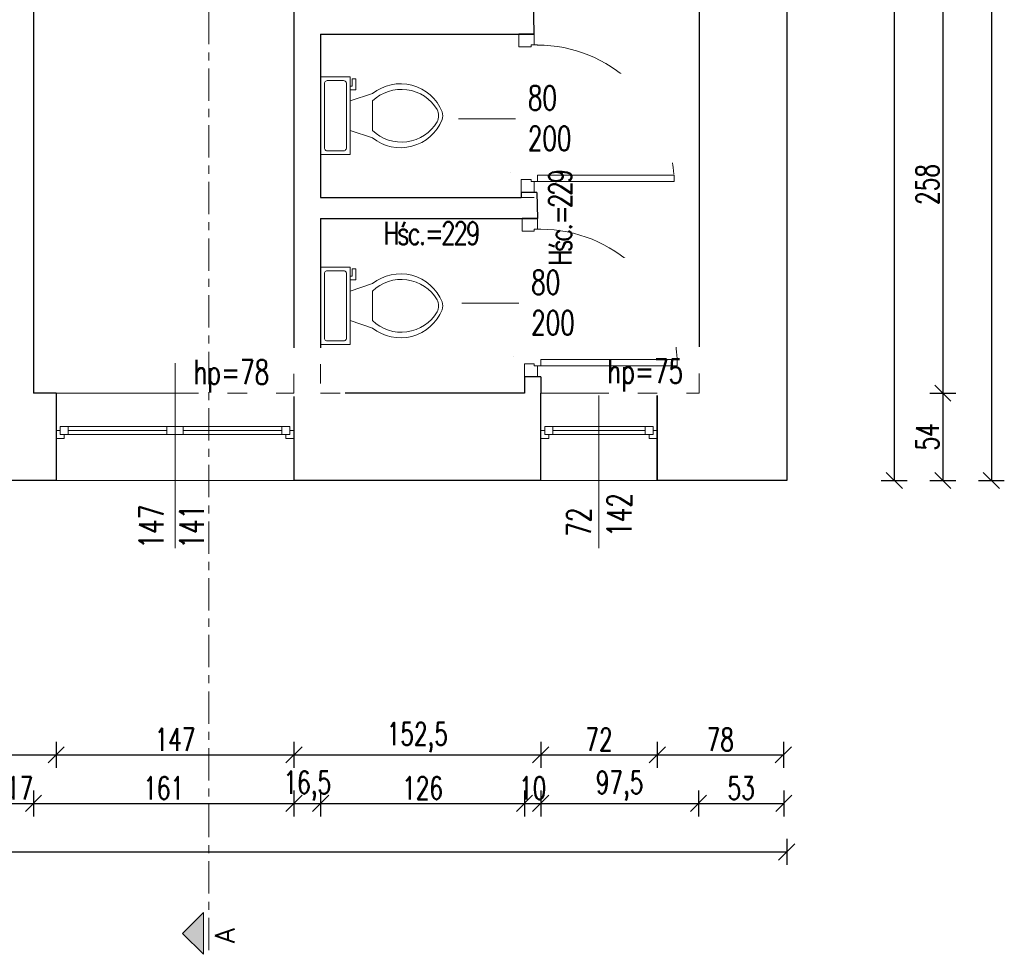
# Model space of a CAD drawing. Header units: inches. Extents: x 4551 to 8756, y -20806 to 359.
# Tile 13 of 35: x 6905 to 7514, y -8922 to -8344. Entities that reach past the tile are written whole.
import ezdxf

# ---------------------------------------------------------------- set-up
doc = ezdxf.new("R2010")
doc.units = ezdxf.units.IN
doc.header["$MEASUREMENT"] = 0
doc.linetypes.add('ACAD_ISO03W100', pattern=[30, 12, -18])
doc.linetypes.add('CENTER', pattern=[7, 4, -1, 1, -1])
doc.layers.add('0_RID_NIEDRUKOWALNA', color=7, linetype='ACAD_ISO03W100', lineweight=0, plot=False)
for name, color, linetype, lineweight in [('0_RID_STOLARKA', 7, 'Continuous', 5), ('0_RID_WYMIAR', 117, 'Continuous', 5), ('0_RID_WYP SANIT', 146, 'Continuous', 5), ('_sanitarka', 8, 'Continuous', 9), ('A_opisy-stolarka', 7, 'Continuous', 9), ('K-MUR', 1, 'Continuous', 30), ('K-WYMIARY', 150, 'Continuous', 5), ('WYMIAR_PB', 115, 'Continuous', 5)]:
    doc.layers.add(name, color=color, linetype=linetype, lineweight=lineweight)
doc.styles.add('1 100 MAŁE', font='romans.shx', dxfattribs={"width": 0.8, "height": 16})
doc.styles.add('standard_1', font='romans.shx', dxfattribs={"width": 0.7})
doc.dimstyles.new('ISO-100', dxfattribs={"dimtxt": 15, "dimasz": 10, "dimexe": 8, "dimexo": 0.425, "dimgap": 2.5, "dimtad": 1, "dimdec": 1, "dimrnd": 0.5, "dimtxsty": 'standard_1', "dimblk": 'OBLIQUE', "dimcen": 10, "dimadec": 0, "dimazin": 0, "dimtfac": 1, "dimtdec": 0, "dimtmove": 0, "dimatfit": 3, "dimldrblk": 'OBLIQUE', "dimfxl": 8, "dimfxlon": 1, "dimarcsym": 0})

# ---------------------------------------------------------------- blocks, each defined once
blk = doc.blocks.new('Toilet - top')
for p, q in [((9.5, -6), (9.5, -2)), ((-10, -8.5), (-8, -8.5)), ((-10, -9.5), (-10, -8.5)), ((-7, -9.5), (-10, -9.5)), ((-8, -8.5), (-8, -8)), ((-7, -8), (-7, -9.5)), ((-4, -8), (-6, -14)), ((4, -8), (6, -14)), ((4, -14), (-4, -14))]:
    blk.add_line(p, q)
blk.add_lwpolyline([(10.5, -8), (10.5, 0), (-10.5, 0), (-10.5, -8)], close=True)
for points in [[(-9.5, -2), (-9.5, -6)], [(8.5, -1), (-8.5, -1)], [(-8.5, -7), (8.5, -7)]]:
    blk.add_lwpolyline(points)
for centre, radius, start, end in [((-8.62, -1.88), 0.884, 81.8699, 188.1301), ((8.62, -1.88), 0.884, 351.8699, 98.1301), ((-8.62, -6.12), 0.884, 171.8699, 278.1301), ((8.62, -6.12), 0.884, 261.8699, 8.1301), ((3.52, -21.58), 12.17, 141.4691, 247.9714), ((4.2, -21.82), 11.33, 136.3677, 238.9468), ((-3.52, -21.58), 12.17, 292.0284, 38.5307), ((-4.2, -21.82), 11.33, 301.053, 43.6321), ((0, -27.88), 4, 245.7318, 294.2682), ((0, -29), 4, 254.8605, 285.1395)]:
    blk.add_arc(centre, radius, start, end)
blk = doc.blocks.new('_Oblique')
at = {"color": 0, "linetype": 'ByBlock', "lineweight": -2}
blk.add_line((-0.5, -0.5), (0.5, 0.5), dxfattribs=at)
blk = doc.blocks.new('*D96')
at = {"layer": 'Defpoints', "color": 0}
for p in [(5041.13, -8659.17), (7379.13, -8659.17), (7379.13, -8858.72)]:
    blk.add_point(p, dxfattribs=at)
at = {"layer": 'K-WYMIARY', "color": 0, "lineweight": -2}
for p, q in [((5041.13, -8850.72), (5041.13, -8866.72)), ((7379.13, -8850.72), (7379.13, -8866.72)), ((5041.13, -8858.72), (7379.13, -8858.72))]:
    blk.add_line(p, q, dxfattribs=at)
at = {"layer": 'K-WYMIARY', "color": 0, "lineweight": -2, "xscale": 10, "yscale": 10, "zscale": 10, "rotation": 180}
blk.add_blockref('_Oblique', (5041.13, -8858.72), dxfattribs=at)
at = {"layer": 'K-WYMIARY', "color": 0, "lineweight": -2, "xscale": 10, "yscale": 10, "zscale": 10}
blk.add_blockref('_Oblique', (7379.13, -8858.72), dxfattribs=at)
at = {"layer": 'K-WYMIARY', "color": 0, "insert": (6210.13, -8849.22), "char_height": 14, "attachment_point": 5, "style": 'standard_1'}
blk.add_mtext('2338', dxfattribs=at)
blk = doc.blocks.new('*D103')
at = {"layer": 'Defpoints', "color": 0}
for p in [(6896.63, -8575.17), (6913.63, -8575.17), (6913.63, -8828.72)]:
    blk.add_point(p, dxfattribs=at)
at = {"layer": 'K-WYMIARY', "color": 0, "lineweight": -2}
for p, q in [((6896.63, -8820.72), (6896.63, -8836.72)), ((6913.63, -8820.72), (6913.63, -8836.72)), ((6896.63, -8828.72), (6913.63, -8828.72))]:
    blk.add_line(p, q, dxfattribs=at)
at = {"layer": 'K-WYMIARY', "color": 0, "lineweight": -2, "xscale": 10, "yscale": 10, "zscale": 10, "rotation": 180}
blk.add_blockref('_Oblique', (6896.63, -8828.72), dxfattribs=at)
at = {"layer": 'K-WYMIARY', "color": 0, "lineweight": -2, "xscale": 10, "yscale": 10, "zscale": 10}
blk.add_blockref('_Oblique', (6913.63, -8828.72), dxfattribs=at)
at = {"layer": 'K-WYMIARY', "color": 0, "insert": (6905.13, -8819.22), "char_height": 14, "attachment_point": 5, "style": 'standard_1'}
blk.add_mtext('17', dxfattribs=at)
blk = doc.blocks.new('*D104')
at = {"layer": 'Defpoints', "color": 0}
for p in [(6913.63, -8575.17), (7074.63, -8575.17), (7074.63, -8828.72)]:
    blk.add_point(p, dxfattribs=at)
at = {"layer": 'K-WYMIARY', "color": 0, "lineweight": -2}
for p, q in [((6913.63, -8820.72), (6913.63, -8836.72)), ((7074.63, -8820.72), (7074.63, -8836.72)), ((6913.63, -8828.72), (7074.63, -8828.72))]:
    blk.add_line(p, q, dxfattribs=at)
at = {"layer": 'K-WYMIARY', "color": 0, "lineweight": -2, "xscale": 10, "yscale": 10, "zscale": 10, "rotation": 180}
blk.add_blockref('_Oblique', (6913.63, -8828.72), dxfattribs=at)
at = {"layer": 'K-WYMIARY', "color": 0, "lineweight": -2, "xscale": 10, "yscale": 10, "zscale": 10}
blk.add_blockref('_Oblique', (7074.63, -8828.72), dxfattribs=at)
at = {"layer": 'K-WYMIARY', "color": 0, "insert": (6994.13, -8819.22), "char_height": 14, "attachment_point": 5, "style": 'standard_1'}
blk.add_mtext('161', dxfattribs=at)
blk = doc.blocks.new('*D105')
at = {"layer": 'Defpoints', "color": 0}
for p in [(7074.63, -8575.17), (7091.13, -8575.17), (7091.13, -8828.72)]:
    blk.add_point(p, dxfattribs=at)
at = {"layer": 'K-WYMIARY', "color": 0, "lineweight": -2}
for p, q in [((7074.63, -8820.72), (7074.63, -8836.72)), ((7091.13, -8820.72), (7091.13, -8836.72)), ((7074.63, -8828.72), (7091.13, -8828.72))]:
    blk.add_line(p, q, dxfattribs=at)
at = {"layer": 'K-WYMIARY', "color": 0, "lineweight": -2, "xscale": 10, "yscale": 10, "zscale": 10, "rotation": 180}
blk.add_blockref('_Oblique', (7074.63, -8828.72), dxfattribs=at)
at = {"layer": 'K-WYMIARY', "color": 0, "lineweight": -2, "xscale": 10, "yscale": 10, "zscale": 10}
blk.add_blockref('_Oblique', (7091.13, -8828.72), dxfattribs=at)
at = {"layer": 'K-WYMIARY', "color": 0, "insert": (7082.88, -8817.88), "char_height": 14, "attachment_point": 5, "style": 'standard_1'}
blk.add_mtext('16,5', dxfattribs=at)
blk = doc.blocks.new('*D106')
at = {"layer": 'Defpoints', "color": 0}
for p in [(7091.13, -8575.17), (7217.13, -8575.17), (7217.13, -8828.72)]:
    blk.add_point(p, dxfattribs=at)
at = {"layer": 'K-WYMIARY', "color": 0, "lineweight": -2}
for p, q in [((7091.13, -8820.72), (7091.13, -8836.72)), ((7217.13, -8820.72), (7217.13, -8836.72)), ((7091.13, -8828.72), (7217.13, -8828.72))]:
    blk.add_line(p, q, dxfattribs=at)
at = {"layer": 'K-WYMIARY', "color": 0, "lineweight": -2, "xscale": 10, "yscale": 10, "zscale": 10, "rotation": 180}
blk.add_blockref('_Oblique', (7091.13, -8828.72), dxfattribs=at)
at = {"layer": 'K-WYMIARY', "color": 0, "lineweight": -2, "xscale": 10, "yscale": 10, "zscale": 10}
blk.add_blockref('_Oblique', (7217.13, -8828.72), dxfattribs=at)
at = {"layer": 'K-WYMIARY', "color": 0, "insert": (7154.13, -8819.22), "char_height": 14, "attachment_point": 5, "style": 'standard_1'}
blk.add_mtext('126', dxfattribs=at)
blk = doc.blocks.new('*D107')
at = {"layer": 'Defpoints', "color": 0}
for p in [(7217.13, -8575.17), (7227.13, -8575.13), (7227.13, -8828.72)]:
    blk.add_point(p, dxfattribs=at)
at = {"layer": 'K-WYMIARY', "color": 0, "lineweight": -2}
for p, q in [((7217.13, -8820.72), (7217.13, -8836.72)), ((7227.13, -8820.72), (7227.13, -8836.72)), ((7217.13, -8828.72), (7227.13, -8828.72))]:
    blk.add_line(p, q, dxfattribs=at)
at = {"layer": 'K-WYMIARY', "color": 0, "lineweight": -2, "xscale": 10, "yscale": 10, "zscale": 10, "rotation": 180}
blk.add_blockref('_Oblique', (7217.13, -8828.72), dxfattribs=at)
at = {"layer": 'K-WYMIARY', "color": 0, "lineweight": -2, "xscale": 10, "yscale": 10, "zscale": 10}
blk.add_blockref('_Oblique', (7227.13, -8828.72), dxfattribs=at)
at = {"layer": 'K-WYMIARY', "color": 0, "insert": (7222.13, -8819.22), "char_height": 14, "attachment_point": 5, "style": 'standard_1'}
blk.add_mtext('10', dxfattribs=at)
blk = doc.blocks.new('*D108')
at = {"layer": 'Defpoints', "color": 0}
for p in [(7227.13, -8575.13), (7324.59, -8575.17), (7324.59, -8828.72)]:
    blk.add_point(p, dxfattribs=at)
at = {"layer": 'K-WYMIARY', "color": 0, "lineweight": -2}
for p, q in [((7227.13, -8820.72), (7227.13, -8836.72)), ((7324.59, -8820.72), (7324.59, -8836.72)), ((7227.13, -8828.72), (7324.59, -8828.72))]:
    blk.add_line(p, q, dxfattribs=at)
at = {"layer": 'K-WYMIARY', "color": 0, "lineweight": -2, "xscale": 10, "yscale": 10, "zscale": 10, "rotation": 180}
blk.add_blockref('_Oblique', (7227.13, -8828.72), dxfattribs=at)
at = {"layer": 'K-WYMIARY', "color": 0, "lineweight": -2, "xscale": 10, "yscale": 10, "zscale": 10}
blk.add_blockref('_Oblique', (7324.59, -8828.72), dxfattribs=at)
at = {"layer": 'K-WYMIARY', "color": 0, "insert": (7275.86, -8817.88), "char_height": 14, "attachment_point": 5, "style": 'standard_1'}
blk.add_mtext('97,5', dxfattribs=at)
blk = doc.blocks.new('*D109')
at = {"layer": 'Defpoints', "color": 0}
for p in [(7324.59, -8575.17), (7377.36, -8629.17), (7377.36, -8828.72)]:
    blk.add_point(p, dxfattribs=at)
at = {"layer": 'K-WYMIARY', "color": 0, "lineweight": -2}
for p, q in [((7324.59, -8820.72), (7324.59, -8836.72)), ((7377.36, -8820.72), (7377.36, -8836.72)), ((7324.59, -8828.72), (7377.36, -8828.72))]:
    blk.add_line(p, q, dxfattribs=at)
at = {"layer": 'K-WYMIARY', "color": 0, "lineweight": -2, "xscale": 10, "yscale": 10, "zscale": 10, "rotation": 180}
blk.add_blockref('_Oblique', (7324.59, -8828.72), dxfattribs=at)
at = {"layer": 'K-WYMIARY', "color": 0, "lineweight": -2, "xscale": 10, "yscale": 10, "zscale": 10}
blk.add_blockref('_Oblique', (7377.36, -8828.72), dxfattribs=at)
at = {"layer": 'K-WYMIARY', "color": 0, "insert": (7350.98, -8819.22), "char_height": 14, "attachment_point": 5, "style": 'standard_1'}
blk.add_mtext('53', dxfattribs=at)
blk = doc.blocks.new('*D124')
at = {"layer": 'Defpoints', "color": 0}
for p in [(6848.63, -8629.17), (6927.63, -8629.17), (6927.63, -8798.72)]:
    blk.add_point(p, dxfattribs=at)
at = {"layer": 'K-WYMIARY', "color": 0, "lineweight": -2}
for p, q in [((6848.63, -8790.72), (6848.63, -8806.72)), ((6927.63, -8790.72), (6927.63, -8806.72)), ((6848.63, -8798.72), (6927.63, -8798.72))]:
    blk.add_line(p, q, dxfattribs=at)
at = {"layer": 'K-WYMIARY', "color": 0, "lineweight": -2, "xscale": 10, "yscale": 10, "zscale": 10, "rotation": 180}
blk.add_blockref('_Oblique', (6848.63, -8798.72), dxfattribs=at)
at = {"layer": 'K-WYMIARY', "color": 0, "lineweight": -2, "xscale": 10, "yscale": 10, "zscale": 10}
blk.add_blockref('_Oblique', (6927.63, -8798.72), dxfattribs=at)
at = {"layer": 'K-WYMIARY', "color": 0, "insert": (6888.13, -8789.22), "char_height": 14, "attachment_point": 5, "style": 'standard_1'}
blk.add_mtext('79', dxfattribs=at)
blk = doc.blocks.new('*D125')
at = {"layer": 'Defpoints', "color": 0}
for p in [(6927.63, -8629.17), (7074.63, -8629.17), (7074.63, -8798.72)]:
    blk.add_point(p, dxfattribs=at)
at = {"layer": 'K-WYMIARY', "color": 0, "lineweight": -2}
for p, q in [((6927.63, -8790.72), (6927.63, -8806.72)), ((7074.63, -8790.72), (7074.63, -8806.72)), ((6927.63, -8798.72), (7074.63, -8798.72))]:
    blk.add_line(p, q, dxfattribs=at)
at = {"layer": 'K-WYMIARY', "color": 0, "lineweight": -2, "xscale": 10, "yscale": 10, "zscale": 10, "rotation": 180}
blk.add_blockref('_Oblique', (6927.63, -8798.72), dxfattribs=at)
at = {"layer": 'K-WYMIARY', "color": 0, "lineweight": -2, "xscale": 10, "yscale": 10, "zscale": 10}
blk.add_blockref('_Oblique', (7074.63, -8798.72), dxfattribs=at)
at = {"layer": 'K-WYMIARY', "color": 0, "insert": (7001.13, -8789.22), "char_height": 14, "attachment_point": 5, "style": 'standard_1'}
blk.add_mtext('147', dxfattribs=at)
blk = doc.blocks.new('*D126')
at = {"layer": 'Defpoints', "color": 0}
for p in [(7074.63, -8629.17), (7227.13, -8629.17), (7227.13, -8798.72)]:
    blk.add_point(p, dxfattribs=at)
at = {"layer": 'K-WYMIARY', "color": 0, "lineweight": -2}
for p, q in [((7074.63, -8790.72), (7074.63, -8806.72)), ((7227.13, -8790.72), (7227.13, -8806.72)), ((7074.63, -8798.72), (7227.13, -8798.72))]:
    blk.add_line(p, q, dxfattribs=at)
at = {"layer": 'K-WYMIARY', "color": 0, "lineweight": -2, "xscale": 10, "yscale": 10, "zscale": 10, "rotation": 180}
blk.add_blockref('_Oblique', (7074.63, -8798.72), dxfattribs=at)
at = {"layer": 'K-WYMIARY', "color": 0, "lineweight": -2, "xscale": 10, "yscale": 10, "zscale": 10}
blk.add_blockref('_Oblique', (7227.13, -8798.72), dxfattribs=at)
at = {"layer": 'K-WYMIARY', "color": 0, "insert": (7150.88, -8787.88), "char_height": 14, "attachment_point": 5, "style": 'standard_1'}
blk.add_mtext('152,5', dxfattribs=at)
blk = doc.blocks.new('*D127')
at = {"layer": 'Defpoints', "color": 0}
for p in [(7227.13, -8629.17), (7299.13, -8629.17), (7299.13, -8798.72)]:
    blk.add_point(p, dxfattribs=at)
at = {"layer": 'K-WYMIARY', "color": 0, "lineweight": -2}
for p, q in [((7227.13, -8790.72), (7227.13, -8806.72)), ((7299.13, -8790.72), (7299.13, -8806.72)), ((7227.13, -8798.72), (7299.13, -8798.72))]:
    blk.add_line(p, q, dxfattribs=at)
at = {"layer": 'K-WYMIARY', "color": 0, "lineweight": -2, "xscale": 10, "yscale": 10, "zscale": 10, "rotation": 180}
blk.add_blockref('_Oblique', (7227.13, -8798.72), dxfattribs=at)
at = {"layer": 'K-WYMIARY', "color": 0, "lineweight": -2, "xscale": 10, "yscale": 10, "zscale": 10}
blk.add_blockref('_Oblique', (7299.13, -8798.72), dxfattribs=at)
at = {"layer": 'K-WYMIARY', "color": 0, "insert": (7263.13, -8789.22), "char_height": 14, "attachment_point": 5, "style": 'standard_1'}
blk.add_mtext('72', dxfattribs=at)
blk = doc.blocks.new('*D128')
at = {"layer": 'Defpoints', "color": 0}
for p in [(7299.13, -8629.17), (7377.06, -8629.17), (7377.06, -8798.72)]:
    blk.add_point(p, dxfattribs=at)
at = {"layer": 'K-WYMIARY', "color": 0, "lineweight": -2}
for p, q in [((7299.13, -8790.72), (7299.13, -8806.72)), ((7377.06, -8790.72), (7377.06, -8806.72)), ((7299.13, -8798.72), (7377.06, -8798.72))]:
    blk.add_line(p, q, dxfattribs=at)
at = {"layer": 'K-WYMIARY', "color": 0, "lineweight": -2, "xscale": 10, "yscale": 10, "zscale": 10, "rotation": 180}
blk.add_blockref('_Oblique', (7299.13, -8798.72), dxfattribs=at)
at = {"layer": 'K-WYMIARY', "color": 0, "lineweight": -2, "xscale": 10, "yscale": 10, "zscale": 10}
blk.add_blockref('_Oblique', (7377.06, -8798.72), dxfattribs=at)
at = {"layer": 'K-WYMIARY', "color": 0, "insert": (7338.09, -8789.22), "char_height": 14, "attachment_point": 5, "style": 'standard_1'}
blk.add_mtext('78', dxfattribs=at)
blk = doc.blocks.new('*D134')
at = {"layer": 'Defpoints', "color": 0}
for p in [(7370.13, -8317.17), (7370.13, -8575.17), (7475.61, -8575.17)]:
    blk.add_point(p, dxfattribs=at)
at = {"layer": 'K-WYMIARY', "color": 0, "lineweight": -2}
for p, q in [((7467.61, -8317.17), (7483.61, -8317.17)), ((7475.61, -8317.17), (7475.61, -8575.17)), ((7467.61, -8575.17), (7483.61, -8575.17))]:
    blk.add_line(p, q, dxfattribs=at)
at = {"layer": 'K-WYMIARY', "color": 0, "lineweight": -2, "xscale": 10, "yscale": 10, "zscale": 10}
for p, rotation in [((7475.61, -8317.17), 90), ((7475.61, -8575.17), 270)]:
    blk.add_blockref('_Oblique', p, dxfattribs=dict(at, rotation=rotation))
at = {"layer": 'K-WYMIARY', "color": 0, "insert": (7466.11, -8446.17), "char_height": 14, "attachment_point": 5, "rotation": 90, "style": 'standard_1'}
blk.add_mtext('258', dxfattribs=at)
blk = doc.blocks.new('*D135')
at = {"layer": 'Defpoints', "color": 0}
for p in [(7370.13, -8575.17), (7424.13, -8629.17), (7475.61, -8629.17)]:
    blk.add_point(p, dxfattribs=at)
at = {"layer": 'K-WYMIARY', "color": 0, "lineweight": -2}
for p, q in [((7467.61, -8575.17), (7483.61, -8575.17)), ((7475.61, -8575.17), (7475.61, -8629.17)), ((7467.61, -8629.17), (7483.61, -8629.17))]:
    blk.add_line(p, q, dxfattribs=at)
at = {"layer": 'K-WYMIARY', "color": 0, "lineweight": -2, "xscale": 10, "yscale": 10, "zscale": 10}
for p, rotation in [((7475.61, -8575.17), 90), ((7475.61, -8629.17), 270)]:
    blk.add_blockref('_Oblique', p, dxfattribs=dict(at, rotation=rotation))
at = {"layer": 'K-WYMIARY', "color": 0, "insert": (7466.11, -8602.17), "char_height": 14, "attachment_point": 5, "rotation": 90, "style": 'standard_1'}
blk.add_mtext('54', dxfattribs=at)
blk = doc.blocks.new('*D138')
at = {"layer": 'Defpoints', "color": 0}
for p in [(7394.13, -8016.17), (7394.13, -8629.17), (7445.61, -8629.17)]:
    blk.add_point(p, dxfattribs=at)
at = {"layer": 'K-WYMIARY', "color": 0, "lineweight": -2}
for p, q in [((7437.61, -8016.17), (7453.61, -8016.17)), ((7445.61, -8016.17), (7445.61, -8629.17)), ((7437.61, -8629.17), (7453.61, -8629.17))]:
    blk.add_line(p, q, dxfattribs=at)
at = {"layer": 'K-WYMIARY', "color": 0, "lineweight": -2, "xscale": 10, "yscale": 10, "zscale": 10}
for p, rotation in [((7445.61, -8016.17), 90), ((7445.61, -8629.17), 270)]:
    blk.add_blockref('_Oblique', p, dxfattribs=dict(at, rotation=rotation))
at = {"layer": 'K-WYMIARY', "color": 0, "insert": (7436.11, -8322.67), "char_height": 14, "attachment_point": 5, "rotation": 90, "style": 'standard_1'}
blk.add_mtext('613', dxfattribs=at)
blk = doc.blocks.new('*D139')
at = {"layer": 'Defpoints', "color": 0}
for p in [(7409.13, -7462.17), (7409.13, -8629.17), (7505.61, -8629.17)]:
    blk.add_point(p, dxfattribs=at)
at = {"layer": 'K-WYMIARY', "color": 0, "lineweight": -2}
for p, q in [((7497.61, -7462.17), (7513.61, -7462.17)), ((7505.61, -7462.17), (7505.61, -8629.17)), ((7497.61, -8629.17), (7513.61, -8629.17))]:
    blk.add_line(p, q, dxfattribs=at)
at = {"layer": 'K-WYMIARY', "color": 0, "lineweight": -2, "xscale": 10, "yscale": 10, "zscale": 10}
for p, rotation in [((7505.61, -7462.17), 90), ((7505.61, -8629.17), 270)]:
    blk.add_blockref('_Oblique', p, dxfattribs=dict(at, rotation=rotation))
at = {"layer": 'K-WYMIARY', "color": 0, "insert": (7496.11, -8045.67), "char_height": 14, "attachment_point": 5, "rotation": 90, "style": 'standard_1'}
blk.add_mtext('1167', dxfattribs=at)

msp = doc.modelspace()

# ---------------------------------------------------------------- hatches: boundary and pattern name
at = {"layer": '0_RID_WYMIAR'}
h = msp.add_hatch(color=3, dxfattribs=at)
h.dxf.hatch_style = 1
h.paths.add_polyline_path([(7005.82, -8909.04), (7018.78, -8922), (7018.78, -8896.08)])

# ---------------------------------------------------------------- linework, layer by layer
at = {"layer": '0_RID_STOLARKA'}
for p, q in [((7213.62, -8353.11), (7213.62, -8361.11)), ((7223.1, -8353.11), (7213.62, -8353.11)), ((7223.1, -8360.01), (7223.1, -8353.21)), ((7221.12, -8361.11), (7221.12, -8359.91)), ((7221.12, -8359.91), (7225.12, -8359.91)), ((7213.62, -8361.11), (7221.12, -8361.11)), ((7176.28, -8405.61), (7270.26, -8405.61)), ((7221.12, -8443.11), (7215.12, -8443.11)), ((7215.12, -8443.11), (7215.12, -8451.11)), ((7221.12, -8444.31), (7221.12, -8443.11)), ((7225.12, -8444.31), (7221.12, -8444.31)), ((7223.1, -8451.21), (7223.1, -8444.41)), ((7309.52, -8440.31), (7225.12, -8440.31)), ((7225.12, -8440.31), (7225.12, -8444.31)), ((7225.12, -8444.31), (7309.52, -8444.31)), ((7309.52, -8444.31), (7309.52, -8440.31)), ((7215.63, -8467.08), (7215.63, -8475.08)), ((7225.12, -8467.08), (7215.63, -8467.08)), ((7225.12, -8473.97), (7225.12, -8467.17)), ((7215.63, -8475.08), (7223.13, -8475.08)), ((7223.13, -8475.08), (7223.13, -8473.88)), ((7223.13, -8473.88), (7227.13, -8473.88)), ((7178.3, -8519.58), (7272.27, -8519.58)), ((7227.13, -8554.28), (7227.13, -8558.28)), ((7223.13, -8557.08), (7217.13, -8557.08)), ((7217.13, -8557.08), (7217.13, -8565.08)), ((7223.13, -8558.28), (7223.13, -8557.08)), ((7227.13, -8558.28), (7223.13, -8558.28)), ((7225.12, -8565.17), (7225.12, -8558.37)), ((7225.12, -8565.08), (7217.13, -8565.08)), ((6930.13, -8595.67), (6935.13, -8595.67)), ((6930.13, -8600.67), (6930.13, -8595.67)), ((6935.13, -8595.67), (7067.13, -8595.67)), ((6935.13, -8595.67), (7067.13, -8595.67)), ((6935.13, -8595.67), (6935.13, -8600.67)), ((7001.13, -8595.67), (6996.13, -8595.67)), ((6996.13, -8595.67), (6996.13, -8600.67)), ((7006.13, -8595.67), (7001.13, -8595.67)), ((7001.13, -8595.67), (7001.13, -8600.67)), ((7001.13, -8600.67), (7001.13, -8595.67)), ((7006.13, -8600.67), (7006.13, -8595.67)), ((7072.13, -8595.67), (7067.13, -8595.67)), ((7067.13, -8595.67), (7067.13, -8600.67)), ((7072.13, -8600.67), (7072.13, -8595.67)), ((7229.63, -8595.67), (7234.63, -8595.67)), ((7229.63, -8600.67), (7229.63, -8595.67)), ((7291.63, -8595.67), (7234.63, -8595.67)), ((7234.63, -8595.67), (7234.63, -8600.67)), ((7296.63, -8595.67), (7291.63, -8595.67)), ((7291.63, -8595.67), (7291.63, -8600.67)), ((7296.63, -8600.67), (7296.63, -8595.67)), ((6927.63, -8598.17), (6930.13, -8598.17)), ((6927.63, -8603.17), (6927.63, -8598.17)), ((6932.63, -8603.17), (6927.63, -8603.17)), ((6930.13, -8598.17), (6930.13, -8600.67)), ((6930.13, -8600.67), (6932.63, -8600.67)), ((6935.13, -8600.67), (6930.13, -8600.67)), ((6932.63, -8600.67), (6932.63, -8603.17)), ((6935.13, -8598.17), (6996.13, -8598.17)), ((6935.13, -8600.67), (7067.13, -8600.67)), ((6996.13, -8600.67), (7001.13, -8600.67)), ((7001.13, -8600.67), (6998.63, -8600.67)), ((7001.13, -8600.67), (7006.13, -8600.67)), ((7006.13, -8600.67), (7003.63, -8600.67)), ((7006.13, -8598.17), (7067.13, -8598.17)), ((7067.13, -8600.67), (7072.13, -8600.67)), ((7072.13, -8600.67), (7069.63, -8600.67)), ((7069.63, -8600.67), (7069.63, -8603.17)), ((7069.63, -8603.17), (7074.63, -8603.17)), ((7074.63, -8598.17), (7072.13, -8598.17)), ((7072.13, -8598.17), (7072.13, -8600.67)), ((7074.63, -8603.17), (7074.63, -8598.17)), ((7227.13, -8603.17), (7227.13, -8598.17)), ((7229.63, -8598.17), (7227.13, -8598.17)), ((7232.13, -8603.17), (7227.13, -8603.17)), ((7229.63, -8598.17), (7229.63, -8600.67)), ((7229.63, -8600.67), (7232.13, -8600.67)), ((7234.63, -8600.67), (7229.63, -8600.67)), ((7232.13, -8600.67), (7232.13, -8603.17)), ((7291.63, -8598.17), (7234.63, -8598.17)), ((7291.63, -8600.67), (7234.63, -8600.67)), ((7291.63, -8600.67), (7296.63, -8600.67)), ((7296.63, -8600.67), (7294.13, -8600.67)), ((7294.13, -8600.67), (7294.13, -8603.17)), ((7294.13, -8603.17), (7299.13, -8603.17)), ((7299.13, -8598.17), (7296.63, -8598.17)), ((7296.63, -8598.17), (7296.63, -8600.67)), ((7299.13, -8603.17), (7299.13, -8598.17))]:
    msp.add_line(p, q, dxfattribs=at)
msp.add_ellipse((7225.01, -8444.37), major_axis=(0, -84.4), ratio=1, start_param=1.624586, end_param=3.141593, dxfattribs=at)
at = {"layer": '0_RID_WYMIAR', "color": 3}
for p, q in [((7018.78, -8896.08), (7005.82, -8909.04)), ((7018.78, -8896.08), (7018.78, -8922)), ((7018.78, -8922), (7005.82, -8909.04))]:
    msp.add_line(p, q, dxfattribs=at)
at = {"layer": '0_RID_WYP SANIT'}
for points in [[(7208.3, -8438.5), (7208.3, -8438.5)], [(7210.32, -8552.47), (7210.32, -8552.47)]]:
    msp.add_lwpolyline(points, close=True, dxfattribs=at)
at = {"layer": 'A_opisy-stolarka'}
for p, q in [((7001.13, -8556.54), (7001.13, -8671.01)), ((7263.13, -8556.54), (7263.13, -8671.01))]:
    msp.add_line(p, q, dxfattribs=at)
at = {"layer": 'K-MUR'}
for p, q in [((6913.63, -8069.17), (6913.63, -8575.17)), ((7074.63, -8307.17), (7074.63, -8575.17)), ((7222.99, -8353.17), (7222.13, -8307.17)), ((7091.13, -8353.17), (7222.99, -8353.17)), ((7224.82, -8451.11), (7215.12, -8451.11)), ((7091.13, -8454.17), (7215.12, -8454.17)), ((7091.13, -8467.17), (7225.12, -8467.17)), ((7227.13, -8565.08), (7217.13, -8565.08)), ((6927.63, -8575.17), (6927.63, -8629.17)), ((6927.63, -8575.17), (6927.63, -8629.17)), ((6927.63, -8575.17), (6927.63, -8629.17)), ((7074.63, -8575.17), (7074.63, -8629.17)), ((7074.63, -8575.17), (7074.63, -8629.17)), ((7074.63, -8575.17), (7074.63, -8629.17)), ((7299.13, -8575.17), (7299.13, -8629.17)), ((7299.13, -8575.17), (7299.13, -8629.17))]:
    msp.add_line(p, q, dxfattribs=at)
for points in [[(7379.13, -8016.17), (7379.13, -8600.17), (7379.13, -8629.17), (7299.13, -8629.17)], [(7325.13, -8317.17), (7325.13, -8575.17), (7299.13, -8575.17)], [(7091.13, -8353.17), (7091.13, -8454.17)], [(7215.12, -8451.11), (7215.12, -8454.11)], [(7224.82, -8451.11), (7225.12, -8467.11)], [(7091.13, -8467.17), (7091.13, -8575.17)], [(7217.13, -8565.08), (7217.13, -8575.08)], [(7227.13, -8565.08), (7227.13, -8575.08)], [(6927.63, -8575.17), (6913.63, -8575.17)], [(7217.13, -8575.17), (7091.13, -8575.17)], [(7227.13, -8575.17), (7227.13, -8575.17)], [(7227.13, -8629.17), (7227.13, -8575.17)], [(7299.13, -8629.17), (7299.13, -8575.17)], [(7299.13, -8629.17), (7299.13, -8575.17)], [(6927.63, -8629.17), (6848.63, -8629.17)], [(7227.13, -8629.17), (7074.63, -8629.17)]]:
    msp.add_lwpolyline(points, dxfattribs=at)
at = {"layer": 'K-MUR', "color": 7, "lineweight": 9}
for points in [[(6927.63, -8629.17), (7074.63, -8629.17), (7074.63, -8575.17), (6927.63, -8575.17)], [(7299.13, -8629.17), (7227.13, -8629.17), (7227.13, -8575.17), (7299.13, -8575.17)]]:
    msp.add_lwpolyline(points, close=True, dxfattribs=at)

# ---------------------------------------------------------------- block references
at = {"layer": '_sanitarka', "xscale": -2.286000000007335, "yscale": 2.286000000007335, "zscale": 2.286000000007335, "rotation": 89.99999999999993}
msp.add_blockref('Toilet - top', (7091.13, -8403.67), dxfattribs=at)

# ---------------------------------------------------------------- texts
at = {"layer": '0_RID_WYMIAR', "color": 3, "insert": (7037.92, -8915), "char_height": 12, "width": 66.6832, "attachment_point": 7, "rotation": 90, "style": 'standard_1'}
msp.add_mtext('{\\W1;A}', dxfattribs=at)
at = {"layer": 'A_opisy-stolarka', "char_height": 15, "width": 86.1308, "rotation": 90, "style": 'standard_1'}
for s, insert, attachment_point in [('{\\Fromans.shx|c1;72\\P142}', (7283.16, -8663.93), 7), ('{\\Fromans.shx|c1;147\\P141}', (6978.92, -8644.11), 3)]:
    msp.add_mtext(s, dxfattribs=dict(at, insert=insert, attachment_point=attachment_point))
at = {"layer": 'WYMIAR_PB', "insert": (7129.96, -8469.31), "char_height": 14, "attachment_point": 1, "style": '1 100 MAŁE'}
msp.add_mtext_dynamic_manual_height_columns('{\\Fsimplex.shx|c238;\\W0.75;\\T0.8;Hśc.=229}', width=64.0321, gutter_width=12.5, heights=[-14], dxfattribs=at)

# ---------------------------------------------------------------- dimensions: what is measured, and where the dimension line sits
at = {"layer": 'K-WYMIARY'}
for base, p1, p2, override, picture, middle in [((7505.61, -8629.17), (7409.13, -7462.17), (7409.13, -8629.17), {"dimtxt": 14, "dimblk": 'Oblique', "dimtmove": 1}, '*D139', (7496.11, -8045.67)), ((7445.61, -8629.17), (7394.13, -8016.17), (7394.13, -8629.17), {"dimtxt": 14, "dimtmove": 1}, '*D138', (7436.11, -8322.67)), ((7475.61, -8575.17), (7370.13, -8317.17), (7370.13, -8575.17), {"dimtxt": 14, "dimtmove": 1}, '*D134', (7466.11, -8446.17)), ((7475.61, -8629.17), (7370.13, -8575.17), (7424.13, -8629.17), {"dimtxt": 14, "dimtmove": 1}, '*D135', (7466.11, -8602.17))]:
    dim = msp.add_linear_dim(base=base, p1=p1, p2=p2, angle=90, dimstyle='ISO-100', override=override, dxfattribs=at)
    dim.commit()
    dim.dimension.update_dxf_attribs({"geometry": picture, "text_midpoint": middle})
for base, p1, p2, picture, middle in [((6913.63, -8828.72), (6896.63, -8575.17), (6913.63, -8575.17), '*D103', (6905.13, -8828.72)), ((7227.13, -8828.72), (7217.13, -8575.17), (7227.13, -8575.13), '*D107', (7222.13, -8828.72))]:
    dim = msp.add_linear_dim(base=base, p1=p1, p2=p2, dimstyle='ISO-100', override={"dimtxt": 14, "dimtmove": 1}, dxfattribs=at)
    dim.commit()
    dim.dimension.update_dxf_attribs({"geometry": picture, "text_midpoint": middle, "dimtype": 160})
for base, p1, p2, override, picture, middle in [((6927.63, -8798.72), (6848.63, -8629.17), (6927.63, -8629.17), {"dimtxt": 14, "dimtmove": 1}, '*D124', (6888.13, -8789.22)), ((7074.63, -8798.72), (6927.63, -8629.17), (7074.63, -8629.17), {"dimtxt": 14, "dimtmove": 1}, '*D125', (7001.13, -8789.22)), ((7227.13, -8798.72), (7074.63, -8629.17), (7227.13, -8629.17), {"dimtxt": 14, "dimtmove": 1}, '*D126', (7150.88, -8787.88)), ((7299.13, -8798.72), (7227.13, -8629.17), (7299.13, -8629.17), {"dimtxt": 14, "dimtmove": 1}, '*D127', (7263.13, -8789.22)), ((7377.06, -8798.72), (7299.13, -8629.17), (7377.06, -8629.17), {"dimtxt": 14, "dimtmove": 1}, '*D128', (7338.09, -8789.22)), ((7379.13, -8858.72), (5041.13, -8659.17), (7379.13, -8659.17), {"dimtxt": 14, "dimblk": 'Oblique', "dimtmove": 1}, '*D96', (6210.13, -8849.22))]:
    dim = msp.add_linear_dim(base=base, p1=p1, p2=p2, dimstyle='ISO-100', override=override, dxfattribs=at)
    dim.commit()
    dim.dimension.update_dxf_attribs({"geometry": picture, "text_midpoint": middle})

# ---------------------------------------------------------------- next in the draw order: texts
at = {"layer": '0_RID_STOLARKA', "insert": (7219.15, -8425.17), "char_height": 15, "width": 86.1308, "attachment_point": 7, "style": 'standard_1', "bg_fill": 2}
msp.add_mtext('80\\P200', dxfattribs=at)
at = {"layer": 'A_opisy-stolarka', "char_height": 15, "width": 86.1308, "attachment_point": 1, "style": 'standard_1', "bg_fill": 2}
for s, insert in [('\\pxsm0.8;{\\Fromans.shx|c1;hp=78}', (7012.55, -8554.65)), ('\\pxsm0.8;{\\Fromans.shx|c1;hp=75}', (7268.33, -8554.05))]:
    msp.add_mtext(s, dxfattribs=dict(at, insert=insert))

# ---------------------------------------------------------------- next in the draw order: linework, layer by layer
at = {"layer": '0_RID_NIEDRUKOWALNA'}
msp.add_lwpolyline([(6913.63, -8575.17), (7074.63, -8575.17), (7074.63, -8307.17), (7152.63, -8307.17), (7152.63, -8069.17), (6913.63, -8069.17), (6913.63, -8575.17)], dxfattribs=at)
at = {"layer": '0_RID_STOLARKA'}
for p, q in [((7311.53, -8554.28), (7227.13, -8554.28)), ((7311.53, -8558.28), (7311.53, -8554.28)), ((7227.13, -8558.28), (7311.53, -8558.28))]:
    msp.add_line(p, q, dxfattribs=at)
msp.add_ellipse((7227.13, -8558.28), major_axis=(0, -84.4), ratio=1, start_param=1.624586, end_param=3.141593, dxfattribs=at)
at = {"layer": '0_RID_WYMIAR', "color": 3, "linetype": 'CENTER', "ltscale": 5}
msp.add_line((7021.92, -7254.5), (7021.92, -8922), dxfattribs=at)

# ---------------------------------------------------------------- next in the draw order: block references
at = {"layer": '_sanitarka', "xscale": -2.286000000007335, "yscale": 2.286000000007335, "zscale": 2.286000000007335, "rotation": 89.99999999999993}
msp.add_blockref('Toilet - top', (7091.13, -8521.17), dxfattribs=at)

# ---------------------------------------------------------------- next in the draw order: dimensions: what is measured, and where the dimension line sits
at = {"layer": 'K-WYMIARY'}
for base, p1, p2, picture, middle in [((7074.63, -8828.72), (6913.63, -8575.17), (7074.63, -8575.17), '*D104', (6994.13, -8819.22)), ((7217.13, -8828.72), (7091.13, -8575.17), (7217.13, -8575.17), '*D106', (7154.13, -8819.22)), ((7324.59, -8828.72), (7227.13, -8575.13), (7324.59, -8575.17), '*D108', (7275.86, -8817.88)), ((7377.36, -8828.72), (7324.59, -8575.17), (7377.36, -8629.17), '*D109', (7350.98, -8819.22))]:
    dim = msp.add_linear_dim(base=base, p1=p1, p2=p2, dimstyle='ISO-100', override={"dimtxt": 14, "dimtmove": 1}, dxfattribs=at)
    dim.commit()
    dim.dimension.update_dxf_attribs({"geometry": picture, "text_midpoint": middle})
dim = msp.add_linear_dim(base=(7091.13, -8828.72), p1=(7074.63, -8575.17), p2=(7091.13, -8575.17), dimstyle='ISO-100', override={"dimtxt": 14, "dimtmove": 1}, dxfattribs=at)
dim.commit()
dim.dimension.update_dxf_attribs({"geometry": '*D105', "text_midpoint": (7082.88, -8828.72), "dimtype": 160})

# ---------------------------------------------------------------- next in the draw order: texts
at = {"layer": '0_RID_STOLARKA', "insert": (7221.17, -8539.14), "char_height": 15, "width": 86.1308, "attachment_point": 7, "style": 'standard_1', "bg_fill": 2}
msp.add_mtext('80\\P200', dxfattribs=at)

# ---------------------------------------------------------------- next in the draw order: linework, layer by layer
at = {"layer": '0_RID_NIEDRUKOWALNA'}
msp.add_lwpolyline([(7325.13, -8069.17), (7169.13, -8069.17), (7169.13, -8307.17), (7222.13, -8307.17), (7222.99, -8353.17), (7091.13, -8353.17), (7091.13, -8454.17), (7224.85, -8454.17), (7225.12, -8467.17), (7091.13, -8467.17), (7091.13, -8575.17), (7217.13, -8575.17), (7217.13, -8565.08), (7227.13, -8565.08), (7227.13, -8575.08), (7325.13, -8575.08), (7325.13, -8317.17), (7320.13, -8317.17), (7320.13, -8307.17), (7325.13, -8307.17), (7325.13, -8069.17)], dxfattribs=at)

# ---------------------------------------------------------------- next in the draw order: texts
at = {"layer": 'WYMIAR_PB', "insert": (7232.21, -8496.38), "char_height": 14, "attachment_point": 1, "rotation": 90, "style": '1 100 MAŁE'}
msp.add_mtext_dynamic_manual_height_columns('{\\Fsimplex.shx|c238;\\W0.75;\\T0.8;Hśc.=229}', width=64.0321, gutter_width=12.5, heights=[-14], dxfattribs=at)

doc.saveas('drawing.dxf')
